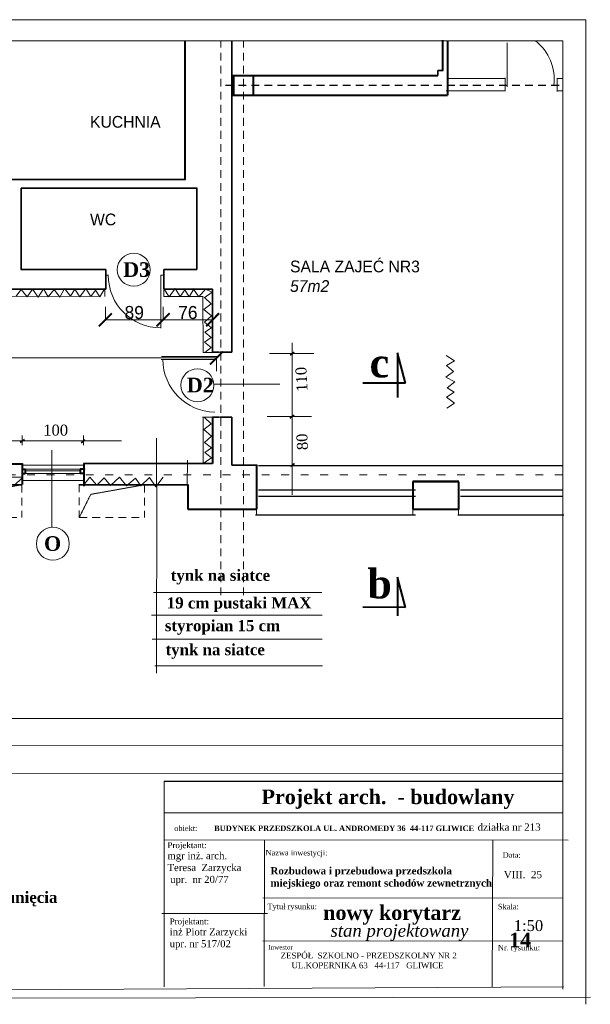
# Model space of a CAD drawing. Header units: millimetres. Extents: x 71367 to 297009, y -32559 to 7655.
# Tile 15 of 17: x 104891 to 105767, y -27563 to -26054. Entities that reach past the tile are written whole.
import ezdxf

# ---------------------------------------------------------------- set-up
doc = ezdxf.new("R2010")
doc.units = ezdxf.units.MM
for name, pattern in [('0.5_0.5', [1, 0.5, -0.5]), ('2_LKR', [20, 12, -8]), ('ACAD_ISO03W100', [30, 12, -18])]:
    doc.linetypes.add(name, pattern=pattern)
doc.layers.get('0').update_dxf_attribs({"lineweight": 70})
doc.layers.add('wymiarowanie', color=7, linetype='Continuous', lineweight=30)
doc.styles.get("Standard").update_dxf_attribs({"font": 'phagspa.ttf'})
doc.dimstyles.new('ISO-25', dxfattribs={"dimtxt": 20, "dimasz": 20, "dimexe": 1.25, "dimexo": 0.625, "dimtad": 1, "dimdec": 0, "dimtxsty": 'Standard', "dimblk": 'ARCHTICK', "dimcen": 2.5, "dimclrd": 6, "dimclre": 6, "dimadec": 0, "dimazin": 0, "dimtfac": 1, "dimtdec": 0, "dimtmove": 0, "dimatfit": 3, "dimldrblk": 'ARCHTICK', "dimfxl": 20, "dimfxlon": 1, "dimlwd": 9, "dimlwe": 9, "dimarcsym": 0})

# ---------------------------------------------------------------- blocks, each defined once
blk = doc.blocks.new('_ArchTick')
at = {"color": 0, "linetype": 'ByBlock', "const_width": 0.15}
blk.add_lwpolyline([(-0.5, -0.5), (0.5, 0.5)], dxfattribs=at)
blk = doc.blocks.new('*D706')
at = {"color": 6, "lineweight": 9, "transparency": 16777216}
for p, q in [((103906.7, -26592.4), (103906.7, -26571.2)), ((105193.5, -26592.4), (105193.5, -26571.2)), ((105193.5, -26572.4), (103906.7, -26572.4))]:
    blk.add_line(p, q, dxfattribs=at)
at = {"layer": 'Defpoints', "color": 0, "lineweight": 20, "transparency": 16777216}
for p in [(103906.7, -26572.4), (103906.7, -26749.5), (105193.5, -26749.5)]:
    blk.add_point(p, dxfattribs=at)
at = {"color": 6, "lineweight": 9, "transparency": 16777216, "xscale": 20, "yscale": 20, "zscale": 20, "rotation": 180}
blk.add_blockref('_ArchTick', (103906.7, -26572.4), dxfattribs=at)
at = {"color": 6, "lineweight": 9, "transparency": 16777216, "xscale": 20, "yscale": 20, "zscale": 20}
blk.add_blockref('_ArchTick', (105193.5, -26572.4), dxfattribs=at)
at = {"color": 0, "lineweight": 20, "transparency": 16777216, "insert": (104550.1, -26561.4), "char_height": 20, "attachment_point": 5}
blk.add_mtext('1287', dxfattribs=at)
blk = doc.blocks.new('*D719')
at = {"color": 6, "lineweight": 9, "transparency": 16777216}
for p, q in [((105111.5, -26493.8), (105111.5, -26515)), ((105187.5, -26493.8), (105187.5, -26515)), ((105187.5, -26513.8), (105111.5, -26513.8))]:
    blk.add_line(p, q, dxfattribs=at)
at = {"layer": 'Defpoints', "color": 0, "lineweight": 40, "transparency": 16777216}
for p in [(105111.5, -26467.2), (105187.5, -26467.2), (105111.5, -26513.8)]:
    blk.add_point(p, dxfattribs=at)
at = {"color": 6, "lineweight": 9, "transparency": 16777216, "xscale": 20, "yscale": 20, "zscale": 20, "rotation": 180}
blk.add_blockref('_ArchTick', (105111.5, -26513.8), dxfattribs=at)
at = {"color": 6, "lineweight": 9, "transparency": 16777216, "xscale": 20, "yscale": 20, "zscale": 20}
blk.add_blockref('_ArchTick', (105187.5, -26513.8), dxfattribs=at)
at = {"color": 0, "lineweight": 40, "transparency": 16777216, "insert": (105149.5, -26502.8), "char_height": 20, "attachment_point": 5}
blk.add_mtext('76', dxfattribs=at)
blk = doc.blocks.new('*D720')
at = {"color": 6, "lineweight": 9, "transparency": 16777216}
for p, q in [((105022.9, -26493.8), (105022.9, -26515)), ((105111.5, -26493.8), (105111.5, -26515)), ((105111.5, -26513.8), (105022.9, -26513.8))]:
    blk.add_line(p, q, dxfattribs=at)
at = {"layer": 'Defpoints', "color": 0, "lineweight": 40, "transparency": 16777216}
for p in [(105022.9, -26466.5), (105111.5, -26467.2), (105022.9, -26513.8)]:
    blk.add_point(p, dxfattribs=at)
at = {"color": 6, "lineweight": 9, "transparency": 16777216, "xscale": 20, "yscale": 20, "zscale": 20, "rotation": 180}
blk.add_blockref('_ArchTick', (105022.9, -26513.8), dxfattribs=at)
at = {"color": 6, "lineweight": 9, "transparency": 16777216, "xscale": 20, "yscale": 20, "zscale": 20}
blk.add_blockref('_ArchTick', (105111.5, -26513.8), dxfattribs=at)
at = {"color": 0, "lineweight": 40, "transparency": 16777216, "insert": (105067.2, -26502.8), "char_height": 20, "attachment_point": 5}
blk.add_mtext('89', dxfattribs=at)

msp = doc.modelspace()

# ---------------------------------------------------------------- linework, layer by layer
at = {"lineweight": 20}
for p, q in [((103673, -26053.7), (105760.1, -26053.7)), ((105760.1, -26053.7), (105760.1, -27563.4)), ((105724.9, -26086.1), (103700.5, -26086.1)), ((105724.9, -27221.2), (105724.9, -26086.1)), ((105639.7, -26156.8), (105639.7, -26089.3)), ((105548, -26144), (105636.3, -26144)), ((105636.3, -26143), (105636.3, -26163.2)), ((105716.2, -26143.5), (105716.2, -26163.7)), ((105716.2, -26144), (105725.1, -26144)), ((105546, -26162.8), (105636.3, -26162.8)), ((105716.2, -26162.8), (105724.1, -26162.8)), ((104893.5, -26311.8), (105163.5, -26311.8)), ((104893.5, -26436.8), (105014.4, -26436.8)), ((105023.6, -26445.5), (105027.7, -26445.5)), ((105108.1, -26445.3), (105108.1, -26526.8)), ((105108.1, -26445.5), (105112.7, -26445.5)), ((105112.7, -26436.8), (105163.5, -26436.8)), ((105112.2, -26466.7), (105112.2, -26466.7)), ((105113.3, -26466.8), (105187.2, -26466.7)), ((105309.5, -26549.1), (105309.5, -26782.3)), ((105274.9, -26565.5), (105342.7, -26565.5)), ((105271.4, -26662.1), (105339.2, -26662.1)), ((104895.2, -26706.2), (104895.2, -26691.4)), ((104989.5, -26706.2), (104989.5, -26691.4)), ((104076.9, -26699.4), (105047.9, -26699.4)), ((104940.8, -26713.8), (104940.8, -26832.4)), ((104896.5, -26736.7), (104991.5, -26736.7)), ((104899.8, -26745.6), (104983.3, -26745.6)), ((104791.7, -26754.9), (104895.5, -26754.9)), ((104794.8, -26766.8), (104892.9, -26766.8)), ((104895.8, -26760.5), (104990.8, -26760.5)), ((104982.9, -26766.8), (105081, -26766.8)), ((105255.1, -26803), (105255.1, -26814.1)), ((105494.6, -26803), (105494.6, -26814.1)), ((105564.6, -26803), (105564.6, -26814.1)), ((104626.5, -27125.2), (105724.9, -27125.4)), ((104626.5, -27165.8), (105724.9, -27166.7)), ((104626.5, -27209.4), (105724.9, -27210.1)), ((105724.9, -27221.2), (105724.9, -27540.2)), ((105113.7, -27270), (105725, -27270)), ((105112.7, -27311.1), (105733, -27311.8)), ((105109.8, -27424.1), (105271.6, -27424.2)), ((105113.3, -27510.5), (105113.3, -27536.6)), ((105726.2, -27536.6), (103673, -27547)), ((103664.6, -27555.2), (105767.2, -27552.7))]:
    msp.add_line(p, q, dxfattribs=at)
at = {"lineweight": 40}
for p, q in [((105145.6, -26298.9), (105145.6, -26085.9)), ((105540.8, -26131.6), (105540.8, -26085)), ((105548.4, -26169.6), (105548.4, -26085.7)), ((105217.6, -26139.3), (105250.9, -26139.3)), ((105220, -26169.1), (105220, -26140.2)), ((105248.8, -26139.3), (105533.3, -26139.3)), ((105250, -26169), (105250, -26139.1)), ((105217.6, -26169.3), (105548.2, -26169.3)), ((105471.3, -26565.2), (105471.4, -26633.2)), ((105471.4, -26564.6), (105471.4, -26624.1)), ((105483.6, -26611.1), (105471.4, -26564.6)), ((105483.6, -26611.1), (105417.8, -26611)), ((105483.5, -26611.1), (105430.2, -26611)), ((104792, -26734.5), (104895.7, -26734.5)), ((104895.2, -26734.3), (104895.2, -26766.4)), ((104989.7, -26734.3), (104989.9, -26767.5)), ((104895, -26743), (104899.9, -26743)), ((104895, -26749.3), (104899.9, -26749.3)), ((104899.9, -26743), (104899.9, -26749.5)), ((104988.9, -26742.9), (104984, -26742.9)), ((104984, -26742.9), (104984, -26749.4)), ((104988.9, -26749.4), (104984, -26749.4)), ((104989.7, -26766.8), (104989.7, -26768.8)), ((105471.4, -26908.3), (105471.4, -26967.8)), ((105483.6, -26954.8), (105471.4, -26908.3)), ((105483.6, -26954.8), (105417.8, -26954.6))]:
    msp.add_line(p, q, dxfattribs=at)
at = {"linetype": '2_LKR', "lineweight": 20}
for p, q in [((105200, -26936.3), (105200, -26086.3)), ((105235, -26936.3), (105235, -26086)), ((104894.8, -26766.8), (104894.8, -26816.8)), ((104982.9, -26766.1), (104982.9, -26816.8)), ((105082.9, -26766.8), (105082.9, -26816.8)), ((104794.8, -26816.8), (104893.8, -26816.8)), ((104982.9, -26816.8), (105081.9, -26816.8))]:
    msp.add_line(p, q, dxfattribs=at)
at = {"lineweight": 35}
for p, q in [((105216.8, -26563.4), (105216.8, -26085.8)), ((105533.1, -26139.1), (105533.1, -26131.4)), ((105533.1, -26131.4), (105541.5, -26131.4)), ((105145.8, -26298.8), (104868.5, -26298.8)), ((105163.5, -26311.8), (104893.5, -26311.8)), ((104893.5, -26436.8), (104893.5, -26311.8)), ((105163.5, -26436.8), (105163.5, -26311.6)), ((104893.2, -26436.8), (105023.7, -26436.8)), ((105023.6, -26466.8), (105023.6, -26436.9)), ((105112.7, -26436.8), (105163.5, -26436.8)), ((105112.7, -26466.3), (105112.7, -26436.9)), ((105023.4, -26466.8), (104827, -26466.8)), ((104893.5, -26467.3), (104893.5, -26466.8)), ((105112.7, -26466.8), (105187.2, -26466.8)), ((105187.2, -26563.4), (105187.2, -26466.7)), ((105306.4, -26568), (105312.6, -26563.5)), ((105306.1, -26664.6), (105312.4, -26660)), ((105216.8, -26736.8), (105216.8, -26663)), ((104892.3, -26701.9), (104898.6, -26697.3)), ((104985.8, -26702.3), (104992.1, -26697.7)), ((104989.4, -26734.3), (105187.2, -26734.3)), ((105255.8, -26736.8), (105216.8, -26736.8)), ((105307, -26738.7), (105313.2, -26734.1)), ((104792, -26766.8), (104894.8, -26766.8)), ((104982.9, -26766.8), (105149.4, -26766.8))]:
    msp.add_line(p, q, dxfattribs=at)
at = {"linetype": '2_LKR', "lineweight": 25}
msp.add_line((105207.1, -26154.3), (105724.6, -26154.3), dxfattribs=at)
at = {"color": 6, "lineweight": 20}
for p, q in [((104952.9, -26479.3), (104960.4, -26465.8)), ((104960.4, -26465.8), (104969.3, -26477.6)), ((104983.6, -26478.6), (104992.9, -26466.1)), ((104992.9, -26466.1), (105000.4, -26478.3)), ((105014.4, -26478.6), (105021.9, -26466.1)), ((105120.7, -26478.5), (105130, -26465.9)), ((105130, -26465.9), (105137.5, -26478.1)), ((105151.5, -26478.5), (105159, -26465.9)), ((105014.8, -26477.9), (104816.7, -26477.7)), ((104885.6, -26477.9), (104893.5, -26467.6)), ((104893.5, -26467.6), (104902.8, -26478.6)), ((104902.8, -26478.6), (104911, -26466.8)), ((104911, -26466.8), (104919.6, -26479)), ((104919.6, -26479), (104927.8, -26466.5)), ((104927.8, -26466.5), (104935, -26478.6)), ((104935, -26478.6), (104944.3, -26467.6)), ((104944.3, -26467.6), (104952.9, -26479.3)), ((104969.3, -26477.6), (104976.1, -26466.8)), ((104976.1, -26466.8), (104983.6, -26478.6)), ((105000.4, -26478.3), (105008, -26468.3)), ((105008, -26468.3), (105014.4, -26478.6)), ((105022, -26466.8), (105022, -26477.9)), ((105112.7, -26466.8), (105112.7, -26478.1)), ((105172.9, -26478), (105112.7, -26478)), ((105113.2, -26466.7), (105120.7, -26478.5)), ((105137.5, -26478.1), (105145.1, -26468.1)), ((105145.1, -26468.1), (105151.5, -26478.5)), ((105158.4, -26467), (105166.4, -26478.4)), ((105166.4, -26478.4), (105176.5, -26466.9)), ((105172.7, -26478), (105172.8, -26564.2)), ((105174.3, -26480), (105187, -26471.5)), ((105175.1, -26479.6), (105185.1, -26489.2)), ((105176.5, -26466.9), (105187.1, -26472.2)), ((105185.1, -26489.2), (105174, -26497.8)), ((105174, -26497.8), (105185.8, -26507.8)), ((105185.8, -26507.8), (105175.1, -26517.5)), ((105175.1, -26517.5), (105185.8, -26526.1)), ((105185.8, -26526.1), (105175.4, -26532.9)), ((105185.4, -26541.1), (105175.1, -26548.3)), ((105175.4, -26532.9), (105185.4, -26541.1)), ((105175.1, -26548.3), (105185.4, -26556.1)), ((105185.4, -26556.1), (105175.8, -26564.2)), ((105188, -26564.2), (105172.8, -26564.2)), ((105546, -26568.4), (105558.5, -26576.7)), ((105558.5, -26576.7), (105546.3, -26583.8)), ((105546.3, -26583.8), (105557.4, -26593.1)), ((105557.4, -26593.1), (105545.6, -26601.7)), ((105545.6, -26601.7), (105559.2, -26609.2)), ((105559.2, -26609.2), (105547.4, -26618.2)), ((105558.1, -26625), (105546.3, -26632.5)), ((105547.4, -26618.2), (105558.1, -26625)), ((105546.3, -26632.5), (105558.8, -26641.8)), ((105558.8, -26641.8), (105546.7, -26649.3)), ((105187.1, -26663), (105171.8, -26663)), ((105172.8, -26663), (105172.9, -26734.4)), ((105185.2, -26673.5), (105174.1, -26682.1)), ((105175.2, -26663.9), (105185.2, -26673.5)), ((105174.1, -26682.1), (105185.9, -26692.1)), ((105185.9, -26692.1), (105175.2, -26701.8)), ((105175.2, -26701.8), (105185.9, -26710.4)), ((105185.9, -26710.4), (105175.6, -26717.2)), ((105175.6, -26717.2), (105185.6, -26725.4)), ((105185.6, -26725.4), (105173, -26734.1))]:
    msp.add_line(p, q, dxfattribs=at)
at = {"color": 0, "lineweight": 18}
for p, q in [((105194.3, -26569.9), (105109, -26569.9)), ((105108.4, -26574.9), (105192.8, -26574.9)), ((105189.6, -26612.7), (105290.4, -26612.3)), ((104984.1, -26749.3), (104987.8, -26749.3)), ((104882.5, -26768.3), (104895.5, -26755.9)), ((104989.7, -26766.8), (104999.2, -26754.9)), ((104999.2, -26754.9), (105009.7, -26767.3)), ((105009.7, -26767.3), (105021.2, -26756.4)), ((105021.2, -26756.4), (105030.6, -26767.8)), ((105030.6, -26767.8), (105044.6, -26755.4)), ((105044.6, -26755.4), (105055.5, -26768.3)), ((105055.5, -26768.3), (105069, -26756.9)), ((105069, -26756.9), (105077.5, -26768.3)), ((105077.5, -26768.3), (105090.4, -26755.9)), ((105090.4, -26755.9), (105100.4, -26769.8)), ((105100.4, -26769.8), (105111.4, -26755.4))]:
    msp.add_line(p, q, dxfattribs=at)
at = {"linetype": '0.5_0.5', "lineweight": 35}
for p, q in [((105216.8, -26563.4), (105187.2, -26563.4)), ((105216.8, -26663), (105187.2, -26663))]:
    msp.add_line(p, q, dxfattribs=at)
at = {"color": 0, "lineweight": 40}
for p, q in [((105187.3, -26662.9), (105187.2, -26734.3)), ((105255, -26736.2), (105255, -26804.2)), ((105149.4, -26766.5), (105149.4, -26804.3)), ((105495, -26761.8), (105495, -26804.3)), ((105564.9, -26762.3), (105565, -26804.7)), ((105149.4, -26804.3), (105255.1, -26804.3)), ((105495, -26804.3), (105565, -26804.3))]:
    msp.add_line(p, q, dxfattribs=at)
at = {"lineweight": 15}
for p, q in [((105101.6, -26695.3), (105101.6, -26768.3)), ((105101.7, -26766.5), (105101.6, -27055.5)), ((105096.6, -26932), (105096.6, -26932)), ((105096.6, -26932), (105355.3, -26932)), ((105093.7, -26966.8), (105355.5, -26966.8)), ((105094.6, -27003.5), (105355.8, -27003.5)), ((105098.6, -27044.5), (105356.1, -27044.5))]:
    msp.add_line(p, q, dxfattribs=at)
at = {"lineweight": 9}
for p, q in [((105148.3, -26767.8), (105149, -26729.3)), ((105657.5, -27221.2), (105113.3, -27221.2)), ((105113.3, -27304.8), (105113.3, -27221.2)), ((105113.3, -27304.8), (105113.3, -27510.5)), ((105266.9, -27311.1), (105266.6, -27536)), ((105617.3, -27311.5), (105616.7, -27536.6)), ((105264.4, -27400.1), (105725.1, -27400.6)), ((105264.4, -27466), (105725.2, -27466.7))]:
    msp.add_line(p, q, dxfattribs=at)
at = {"lineweight": 25}
for p, q in [((105257.7, -26737.1), (105724.1, -26737.1)), ((105685, -26754.3), (105685, -26754.3)), ((105257.7, -26774.8), (105498.9, -26774.8)), ((105568, -26774.8), (105725.6, -26774.8)), ((105257.7, -26784.5), (105498.9, -26784.5)), ((105568, -26784.5), (105725.2, -26784.5)), ((105253.3, -26812.7), (105498.9, -26812.7)), ((105563.7, -26812.7), (105726.4, -26812.7)), ((105113.3, -27221.2), (105724.9, -27221.2))]:
    msp.add_line(p, q, dxfattribs=at)
at = {"linetype": 'ACAD_ISO03W100', "lineweight": 20}
msp.add_line((105724.8, -26751.7), (104206, -26751.7), dxfattribs=at)
at = {"color": 0, "lineweight": 20}
for p, q in [((104896.3, -26743), (104990.9, -26743)), ((104896.3, -26749.4), (104990.4, -26749.4)), ((104897.1, -26743), (104991.7, -26743)), ((104897.1, -26749.4), (104991.2, -26749.4))]:
    msp.add_line(p, q, dxfattribs=at)
at = {"linetype": '0.5_0.5', "lineweight": 20}
for p, q in [((104812.4, -26781.5), (104894.8, -26766.8)), ((105000.5, -26781.5), (105082.9, -26766.8)), ((104982.9, -26816.8), (105000.5, -26781.5))]:
    msp.add_line(p, q, dxfattribs=at)
at = {"lineweight": 50}
msp.add_line((105494.6, -26761.8), (105565.3, -26761.8), dxfattribs=at)
at = {"lineweight": 20}
for centre in [(105066.5, -26437.1), (105164.2, -26614.2), (104942.3, -26857.2)]:
    msp.add_circle(centre, 25.3, dxfattribs=at)
for centre, radius, start, end in [((105636.8, -26145), 74.9, 352.8653, 51.8632), ((105108.2, -26445.5), 80.8, 180.0359, 269.9153)]:
    msp.add_arc(centre, radius, start, end, dxfattribs=at)
at = {"color": 0, "lineweight": 18}
msp.add_arc((105192.4, -26574.4), 81.2, 180.3264, 268.8355, dxfattribs=at)

# ---------------------------------------------------------------- texts
at = {"lineweight": 9, "attachment_point": 1}
for s, insert, char_height in [('{\\fTimes New Roman|b1|i0|c238|p18; D3}', (105041.8, -26425.6), 22.4), ('{\\fTimes New Roman|b1|i0|c238|p18; c}', (105411.5, -26557.4), 44.8), ('{\\fTimes New Roman|b1|i0|c238|p18; D2}', (105139.5, -26602.7), 22.4), ('{\\fTimes New Roman|b0|i0|c238|p18;\\H1.6x;100}', (104927.6, -26674.6), 10.5), ('{\\fTimes New Roman|b1|i0|c238|p18; O}', (104920.3, -26845.7), 22.4), ('{\\fTimes New Roman|b1|i0|c238|p18;   b}', (105374.2, -26896.2), 44.8), ('{\\fTimes New Roman|b1|i0|c238|p18; Projekt arch.  - budowlany}', (105254.1, -27234.1), 22.4), ('{\\fTimes New Roman|b0|i0|c238|p18;\\H1.2x;obiekt:       \\fTimes New Roman|b1|i0|c238|p18; BUDYNEK PRZEDSZKOLA UL. ANDROMEDY 36  44-117 GLIWICE}', (105128.5, -27289.3), 7), ('{\\fTimes New Roman|b0|i0|c238|p18;Projektant:\\P\\H1.2x;mgr inż. arch.\\PTeresa  Zarzycka \\P upr.  nr 20/77}', (105118.2, -27314.9), 9.1), ('{\\fTimes New Roman|b0|i0|c238|p18;\\H1.2x;Nazwa inwestycji:}', (105268.7, -27326.8), 7), ('{\\fTimes New Roman|b0|i0|c238|p18;\\H1.2x;Data:}', (105632.6, -27330.3), 7), ('{\\fTimes New Roman|b0|i0|c238|p18;\\H1.6x;VIII.  25}', (105634.3, -27358.9), 7), ('{\\fTimes New Roman|b0|i0|c238|p18;\\H1.2x;Tytuł rysunku:}', (105271.6, -27409.2), 7), ('{\\fTimes New Roman|b1|i0|c238|p18; nowy korytarz}', (105348.8, -27411.7), 22.4), ('{\\fTimes New Roman|b0|i0|c238|p18;\\H1.2x;Skala:}', (105625.2, -27409.4), 7), ('{\\fTimes New Roman|b0|i0|c238|p18;Projektant:\\P\\H1.2x;inż Piotr Zarzycki\\Pupr. nr 517/02}', (105121.6, -27431.7), 9.1), ('{\\fTimes New Roman|b0|i0|c238|p18;\\H1.6x;1:50}', (105649.7, -27434.3), 10.5), ('{\\fTimes New Roman|b0|i0|c238|p18;\\H1.2x;Nr. rysunku:}', (105625.2, -27472.3), 7)]:
    msp.add_mtext(s, dxfattribs=dict(at, insert=insert, char_height=char_height))
at = {"lineweight": 9, "char_height": 10.5, "attachment_point": 1, "rotation": 92.9642}
for s, insert in [('{\\fTimes New Roman|b0|i0|c238|p18;\\H1.6x;110}', (105316.4, -26624.5)), ('{\\fTimes New Roman|b0|i0|c238|p18;\\H1.6x;80}', (105317.2, -26714.1))]:
    msp.add_mtext(s, dxfattribs=dict(at, insert=insert))
at = {"lineweight": 9, "attachment_point": 1}
for s, insert, char_height, width in [('{\\fTimes New Roman|b1|i0|c238|p18;               \\P tynk na siatce\\fTimes New Roman|b0|i0|c238|p18; }', (105116.8, -26868.4), 17.136, 519.386), ('{\\fTimes New Roman|b1|i0|c238|p18;               \\P 19 cm pustaki MAX\\fTimes New Roman|b0|i0|c238|p18; }', (105110.7, -26910.8), 17.136, 519.386), ('{\\fTimes New Roman|b1|i0|c238|p18;               \\P styropian 15 cm\\fTimes New Roman|b0|i0|c238|p18; }', (105107.8, -26945.6), 17.136, 519.386), ('{\\fTimes New Roman|b1|i0|c238|p18;               \\P tynk na siatce\\fTimes New Roman|b0|i0|c238|p18; }', (105108.8, -26982.4), 17.136, 519.386), ('{\\fTimes New Roman|b1|i0|c238|p18;               \\P  \\fTimes New Roman|b0|i0|c238|p18; działka nr 213}', (105581.5, -27267.4), 11.2, 339.468), ('{\\fTimes New Roman|b1|i0|c238|p18;               \\PRozbudowa i przebudowa przedszkola miejskiego oraz remont schodów zewnetrznych}', (105276.2, -27334.4), 11.2, 339.468), ('{\\fTimes New Roman|b1|i0|c238|p18;               \\P styropian do usunięcia\\fTimes New Roman|b0|i0|c238|p18; }', (104694, -27362.2), 17.136, 519.386), ('{\\fTimes New Roman|b1|i0|c238|p18;               \\P  \\fTimes New Roman|b0|i0|c238|p18; \\fTimes New Roman|b0|i1|c238|p18;stan projektowany}', (105346.9, -27409.1), 19.04, 577.095), ('{\\fTimes New Roman|b1|i0|c238|p18;  14}', (105642.5, -27453.6), 22.4, 41.334), ('{\\fTimes New Roman|b0|i0|c238|p18;\\H0.625x;  Inwestor       \\P         \\H1.2857x;ZESPÓŁ  SZKOLNO - PRZEDSZKOLNY NR 2  \\P            UL.KOPERNIKA 63   44-117   GLIWICE  \\P  \\H1.2444x; }', (105267.8, -27472.5), 11.2, 473.746)]:
    msp.add_mtext(s, dxfattribs=dict(at, insert=insert, char_height=char_height, width=width))
at = {"layer": 'wymiarowanie', "lineweight": 20, "char_height": 18, "attachment_point": 1}
for s, insert, width in [('\\pxt1;KUCHNIA\\P\\ptz;{\\H0.8889x; }', (104999.4, -26201.3), 110.972), ('\\pxt1;WC\\P\\ptz;{\\H0.8889x; }', (104999.4, -26351), 110.972), ('\\pxt1;SALA ZAJEĆ NR3\\P{\\fMicrosoft PhagsPa|b0|i1|c0|p34;57m2\\P\\ptz;\\fMicrosoft PhagsPa|b0|i0|c0|p34;\\H0.8889x; }', (105306.3, -26423.1), 216.078)]:
    msp.add_mtext(s, dxfattribs=dict(at, insert=insert, width=width))

# ---------------------------------------------------------------- dimensions: what is measured, and where the dimension line sits
at = {"lineweight": 40}
dim = msp.add_linear_dim(base=(105022.9, -26513.8), p1=(105111.5, -26467.2), p2=(105022.9, -26466.5), dimstyle='ISO-25', override={"dimtmove": 1}, dxfattribs=at)
dim.commit()
dim.dimension.update_dxf_attribs({"geometry": '*D720', "text_midpoint": (105067.2, -26502.8)})
dim = msp.add_linear_dim(base=(105111.5, -26513.8), p1=(105187.5, -26467.2), p2=(105111.5, -26467.2), dimstyle='ISO-25', dxfattribs=at)
dim.commit()
dim.dimension.update_dxf_attribs({"geometry": '*D719', "text_midpoint": (105149.5, -26502.8)})
at = {"lineweight": 20}
dim = msp.add_linear_dim(base=(103906.7, -26572.4), p1=(105193.5, -26749.5), p2=(103906.7, -26749.5), dimstyle='ISO-25', dxfattribs=at)
dim.commit()
dim.dimension.update_dxf_attribs({"geometry": '*D706', "text_midpoint": (104550.1, -26561.4)})

doc.saveas('drawing.dxf')
